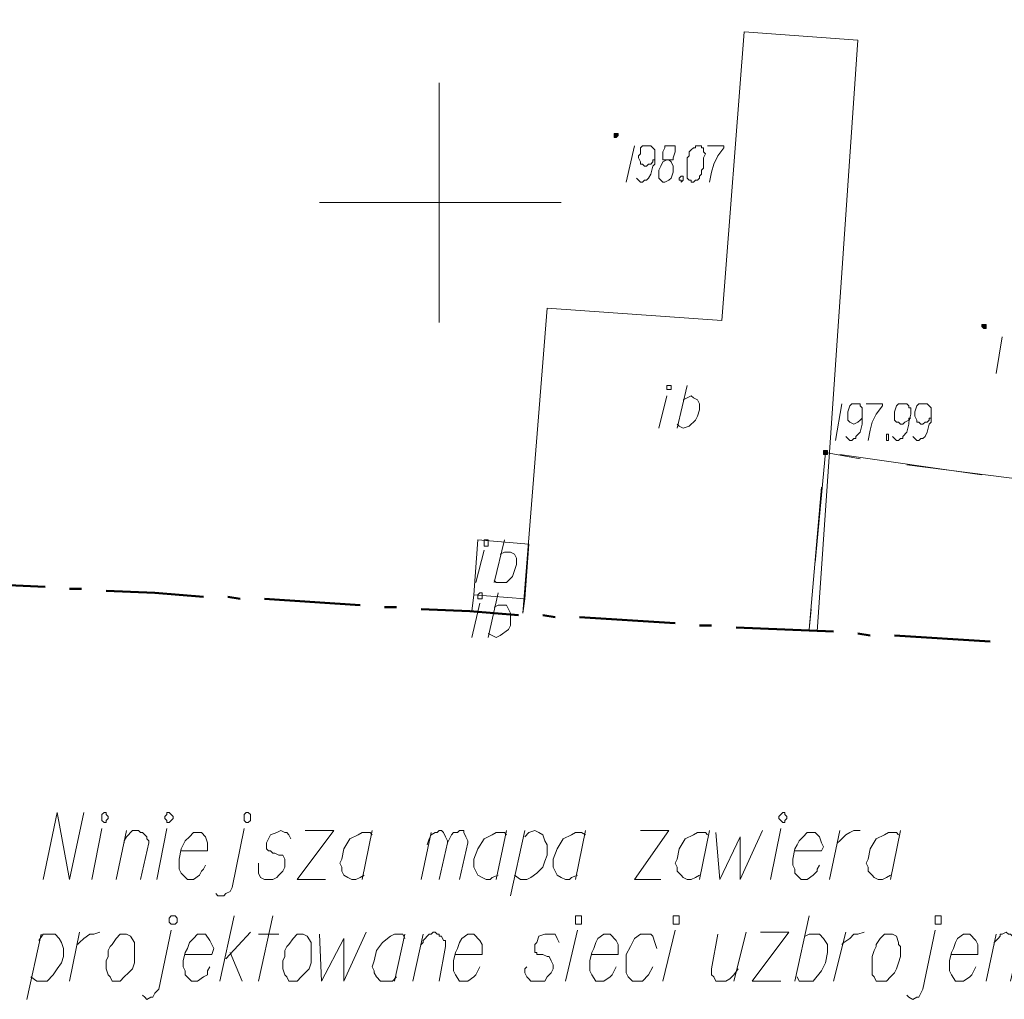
# Model space of a CAD drawing. Header units: metres. Extents: x 7431553 to 7432401, y 5544342 to 5544539.
# Tile 82 of 180: x 7432141 to 7432162, y 5544383 to 5544404. Entities that reach past the tile are written whole.
import ezdxf

# ---------------------------------------------------------------- set-up
doc = ezdxf.new("R2010")
doc.units = ezdxf.units.M
doc.header["$MEASUREMENT"] = 0
doc.linetypes.add('BG-PR90-PB-PZT-PZT01_2026_04_14$0$( Dashed )', pattern=[0.75, 0.5, -0.25])
for name, color, linetype, lineweight in [('BG-PR90-PB-PZT-PZT01_2026_04_14$0$D_obrzeze_5cm', 200, 'Continuous', 13), ('BG-PR90-PB-PZT-PZT01_2026_04_14$0$MAPA DCP', 7, 'Continuous', 0), ('PRIMETECH_XREF', 7, 'Continuous', 5)]:
    doc.layers.add(name, color=color, linetype=linetype, lineweight=lineweight)

# ---------------------------------------------------------------- blocks, each defined once
blk = doc.blocks.new('BG-PR90-PB-PZT-PZT01_2026_04_14$0$Naddrwiną2025_v2klauzulap')
at = {"layer": 'BG-PR90-PB-PZT-PZT01_2026_04_14$0$MAPA DCP', "linetype": 'Continuous', "lineweight": 0, "transparency": 33554559}
for points in [[(7431764.918, 5544575.481), (7431764.918, 5544575.481), (7431764.918, 5544575.481), (7431764.961, 5544575.523), (7431764.961, 5544575.523), (7431764.961, 5544575.523), (7431764.961, 5544575.523), (7431764.961, 5544575.566), (7431764.961, 5544575.566), (7431764.961, 5544575.566), (7431764.918, 5544575.566), (7431764.918, 5544575.566), (7431764.918, 5544575.566), (7431764.918, 5544575.566), (7431764.876, 5544575.566), (7431764.876, 5544575.566), (7431764.876, 5544575.566), (7431764.876, 5544575.566), (7431764.876, 5544575.523), (7431764.876, 5544575.523), (7431764.876, 5544575.523), (7431764.876, 5544575.523), (7431764.876, 5544575.481)], [(7431767.543, 5544572.179), (7431767.585, 5544572.179), (7431767.585, 5544572.179), (7431767.585, 5544572.179), (7431767.585, 5544572.179), (7431767.585, 5544572.221), (7431767.585, 5544572.221), (7431767.585, 5544572.221), (7431767.585, 5544572.221), (7431767.585, 5544572.264), (7431767.585, 5544572.264), (7431767.585, 5544572.264), (7431767.543, 5544572.264), (7431767.543, 5544572.264), (7431767.543, 5544572.264), (7431767.501, 5544572.264), (7431767.501, 5544572.221), (7431767.501, 5544572.221), (7431767.501, 5544572.221), (7431767.501, 5544572.221), (7431767.501, 5544572.179), (7431767.501, 5544572.179)], [(7431760.939, 5544567.819), (7431760.939, 5544567.819), (7431760.939, 5544567.819), (7431760.939, 5544567.819), (7431760.981, 5544567.819), (7431760.981, 5544567.861), (7431760.981, 5544567.861), (7431760.981, 5544567.861), (7431760.981, 5544567.861), (7431760.939, 5544567.903), (7431760.939, 5544567.903), (7431760.939, 5544567.903), (7431760.939, 5544567.903), (7431760.897, 5544567.903), (7431760.897, 5544567.903), (7431760.897, 5544567.903), (7431760.897, 5544567.861), (7431760.897, 5544567.861), (7431760.897, 5544567.861), (7431760.897, 5544567.861), (7431760.897, 5544567.819), (7431760.897, 5544567.819), (7431760.897, 5544567.819), (7431760.897, 5544567.819), (7431760.897, 5544567.819)]]:
    blk.add_hatch(color=256, dxfattribs=at).paths.add_polyline_path(points)
at = {"layer": 'BG-PR90-PB-PZT-PZT01_2026_04_14$0$MAPA DCP', "linetype": 'Continuous', "lineweight": 18, "transparency": 33554687}
for points in [[(7431768.178, 5544576.92), (7431767.797, 5544573.915)], [(7431767.585, 5544572.518), (7431768.009, 5544575.481)], [(7431771.268, 5544572.052), (7431758.949, 5544572.899), (7431758.78, 5544570.528), (7431764.791, 5544570.062), (7431764.537, 5544566.422), (7431770.887, 5544565.914)], [(7431767.67, 5544572.941), (7431767.543, 5544572.221), (7431769.829, 5544572.01)], [(7431771.226, 5544571.883), (7431768.263, 5544572.137)], [(7431770.803, 5544571.925), (7431771.226, 5544571.883)], [(7431766.442, 5544569.258), (7431766.4, 5544569.343), (7431766.358, 5544569.427), (7431766.4, 5544569.47), (7431766.442, 5544569.554), (7431766.527, 5544569.597), (7431766.654, 5544569.597), (7431766.781, 5544569.554), (7431766.866, 5544569.512), (7431766.993, 5544569.385), (7431767.035, 5544569.258), (7431766.993, 5544569.173), (7431766.95, 5544569.131)], [(7431767.035, 5544569.131), (7431766.146, 5544569.343)], [(7431767.035, 5544568.75), (7431766.358, 5544568.919)], [(7431762.336, 5544566.718), (7431762.336, 5544561.68)], [(7431770.887, 5544565.914), (7431770.591, 5544565.956), (7431770.506, 5544564.898), (7431770.845, 5544564.855)], [(7431769.66, 5544565.448), (7431769.617, 5544565.533), (7431769.617, 5544565.66), (7431769.66, 5544565.744), (7431769.744, 5544565.787), (7431769.871, 5544565.787), (7431769.998, 5544565.744), (7431770.125, 5544565.702), (7431770.252, 5544565.575), (7431770.252, 5544565.448), (7431770.252, 5544565.363), (7431770.21, 5544565.321)], [(7431770.76, 5544565.321), (7431770.718, 5544565.406), (7431770.718, 5544565.575), (7431770.803, 5544565.617), (7431770.887, 5544565.66), (7431771.014, 5544565.66), (7431771.141, 5544565.66), (7431771.226, 5544565.617), (7431771.353, 5544565.448), (7431771.395, 5544565.363), (7431771.353, 5544565.279), (7431771.311, 5544565.194)], [(7431770.252, 5544565.321), (7431769.363, 5544565.533)], [(7431771.395, 5544565.194), (7431770.464, 5544565.406)], [(7431770.252, 5544564.94), (7431769.575, 5544565.109)], [(7431771.395, 5544564.855), (7431770.676, 5544565.025)], [(7431764.834, 5544564.178), (7431759.838, 5544564.178)]]:
    blk.add_lwpolyline(points, dxfattribs=at)
at = {"layer": 'BG-PR90-PB-PZT-PZT01_2026_04_14$0$MAPA DCP', "linetype": 'Continuous', "lineweight": 9, "transparency": 33554687}
for points in [[(7431777.788, 5544575.735), (7431777.745, 5544575.735), (7431777.703, 5544575.777), (7431777.661, 5544575.82), (7431777.618, 5544575.862), (7431777.576, 5544575.862), (7431777.576, 5544575.904), (7431777.534, 5544575.989), (7431777.576, 5544576.031), (7431777.576, 5544576.074), (7431777.618, 5544576.116), (7431777.618, 5544576.158), (7431777.703, 5544576.201), (7431777.745, 5544576.243), (7431777.83, 5544576.243), (7431778.55, 5544576.074)], [(7431765.13, 5544575.904), (7431765.892, 5544575.777)], [(7431778.55, 5544575.566), (7431777.576, 5544575.777)], [(7431777.999, 5544574.846), (7431777.999, 5544575.396), (7431777.788, 5544575.396), (7431777.703, 5544575.354), (7431777.576, 5544575.227), (7431777.576, 5544575.142), (7431777.576, 5544575.1), (7431777.661, 5544574.973), (7431777.745, 5544574.931), (7431777.872, 5544574.888), (7431777.957, 5544574.846), (7431778.126, 5544574.804), (7431778.253, 5544574.804), (7431778.338, 5544574.804), (7431778.423, 5544574.846), (7431778.55, 5544574.931), (7431778.55, 5544575.015), (7431778.55, 5544575.1), (7431778.465, 5544575.227), (7431778.423, 5544575.269), (7431778.338, 5544575.312), (7431778.253, 5544575.354)], [(7431778.846, 5544573.915), (7431778.888, 5544573.957), (7431778.931, 5544574.042), (7431778.888, 5544574.126), (7431778.888, 5544574.169), (7431778.804, 5544574.211), (7431778.719, 5544574.253), (7431777.491, 5544574.507)], [(7431767.204, 5544574.042), (7431767.247, 5544574.084), (7431767.289, 5544574.126), (7431767.289, 5544574.169), (7431767.247, 5544574.211), (7431767.247, 5544574.253), (7431767.204, 5544574.296), (7431767.12, 5544574.338), (7431766.95, 5544574.38), (7431766.908, 5544574.423), (7431766.739, 5544574.423), (7431766.612, 5544574.423), (7431766.569, 5544574.38), (7431766.527, 5544574.338), (7431766.527, 5544574.296), (7431766.527, 5544574.253), (7431766.527, 5544574.211), (7431766.527, 5544574.169), (7431766.569, 5544574.126), (7431766.696, 5544574.084), (7431766.739, 5544574.084), (7431766.781, 5544574.084), (7431766.866, 5544574.126), (7431766.908, 5544574.126), (7431766.908, 5544574.169), (7431766.95, 5544574.211), (7431766.95, 5544574.253), (7431766.908, 5544574.296), (7431766.908, 5544574.338), (7431766.866, 5544574.38), (7431766.823, 5544574.38), (7431766.823, 5544574.423)], [(7431767.204, 5544573.618), (7431767.247, 5544573.661), (7431767.289, 5544573.703), (7431767.289, 5544573.745), (7431767.247, 5544573.788), (7431767.247, 5544573.83), (7431767.204, 5544573.83), (7431767.12, 5544573.915), (7431766.95, 5544573.957), (7431766.908, 5544573.957), (7431766.739, 5544573.999), (7431766.612, 5544573.999), (7431766.612, 5544573.957), (7431766.569, 5544573.957), (7431766.527, 5544573.915), (7431766.527, 5544573.872), (7431766.527, 5544573.83), (7431766.527, 5544573.788), (7431766.527, 5544573.745), (7431766.569, 5544573.703), (7431766.696, 5544573.661), (7431766.739, 5544573.661), (7431766.781, 5544573.661), (7431766.866, 5544573.661), (7431766.908, 5544573.703), (7431766.908, 5544573.745), (7431766.95, 5544573.788), (7431766.95, 5544573.83), (7431766.908, 5544573.872), (7431766.866, 5544573.957), (7431766.823, 5544573.957), (7431766.823, 5544573.999)], [(7431775.417, 5544573.788), (7431776.433, 5544573.576)], [(7431775.502, 5544573.745), (7431775.459, 5544573.703), (7431775.459, 5544573.534), (7431775.502, 5544573.449), (7431775.586, 5544573.28), (7431775.798, 5544573.153), (7431776.01, 5544573.11), (7431776.094, 5544573.068), (7431776.179, 5544573.11), (7431776.264, 5544573.11), (7431776.348, 5544573.195), (7431776.391, 5544573.237), (7431776.433, 5544573.322), (7431776.433, 5544573.407), (7431776.391, 5544573.491), (7431776.348, 5544573.576)], [(7431766.527, 5544573.068), (7431766.527, 5544573.407), (7431766.569, 5544573.407), (7431766.739, 5544573.28), (7431766.908, 5544573.195), (7431767.077, 5544573.153), (7431767.289, 5544573.11)], [(7431767.204, 5544572.645), (7431767.247, 5544572.687), (7431767.289, 5544572.729), (7431767.289, 5544572.772), (7431767.247, 5544572.814), (7431767.247, 5544572.856), (7431767.204, 5544572.856), (7431767.12, 5544572.941), (7431766.95, 5544572.983), (7431766.908, 5544572.983), (7431766.739, 5544572.983), (7431766.612, 5544572.983), (7431766.569, 5544572.941), (7431766.527, 5544572.941), (7431766.527, 5544572.899), (7431766.527, 5544572.856), (7431766.527, 5544572.814), (7431766.527, 5544572.772), (7431766.569, 5544572.729), (7431766.696, 5544572.687), (7431766.739, 5544572.687), (7431766.781, 5544572.687), (7431766.866, 5544572.687), (7431766.908, 5544572.729), (7431766.95, 5544572.814), (7431766.908, 5544572.899), (7431766.866, 5544572.941), (7431766.823, 5544572.983)], [(7431775.671, 5544572.475), (7431775.629, 5544572.518), (7431775.502, 5544572.645), (7431775.459, 5544572.729), (7431775.417, 5544572.814), (7431775.417, 5544572.941)], [(7431777.788, 5544572.56), (7431777.745, 5544572.602), (7431777.661, 5544572.729), (7431777.576, 5544572.814), (7431777.576, 5544572.899), (7431777.534, 5544573.026)], [(7431778.55, 5544572.391), (7431777.534, 5544572.645)], [(7431766.527, 5544572.56), (7431767.289, 5544572.433)], [(7431776.433, 5544572.306), (7431775.417, 5544572.518)], [(7431777.618, 5544571.798), (7431777.576, 5544571.883), (7431777.576, 5544572.094), (7431777.661, 5544572.179), (7431777.788, 5544572.264), (7431777.957, 5544572.264), (7431778.169, 5544572.221), (7431778.338, 5544572.137), (7431778.55, 5544571.967), (7431778.55, 5544571.798), (7431778.55, 5544571.671), (7431778.465, 5544571.629)], [(7431775.84, 5544571.586), (7431775.84, 5544572.137), (7431775.756, 5544572.179), (7431775.671, 5544572.137), (7431775.544, 5544572.094), (7431775.459, 5544572.01), (7431775.459, 5544571.925), (7431775.459, 5544571.84), (7431775.544, 5544571.756), (7431775.629, 5544571.671), (7431775.713, 5544571.629), (7431775.798, 5544571.586), (7431776.01, 5544571.544), (7431776.137, 5544571.544), (7431776.221, 5544571.586), (7431776.306, 5544571.586), (7431776.433, 5544571.713), (7431776.433, 5544571.756), (7431776.433, 5544571.84), (7431776.348, 5544571.967), (7431776.264, 5544572.052), (7431776.221, 5544572.052), (7431776.137, 5544572.094)], [(7431778.55, 5544571.586), (7431777.195, 5544571.883)], [(7431777.534, 5544570.867), (7431777.534, 5544571.459), (7431778.55, 5544570.697), (7431778.55, 5544571.29)], [(7431776.433, 5544571.078), (7431775.375, 5544571.29)], [(7431775.459, 5544569.935), (7431776.433, 5544570.02), (7431775.544, 5544570.443), (7431776.433, 5544570.443), (7431775.417, 5544570.909)], [(7431778.55, 5544570.316), (7431777.534, 5544570.57)], [(7431777.576, 5544569.978), (7431778.296, 5544569.851), (7431778.423, 5544569.851), (7431778.465, 5544569.893), (7431778.55, 5544569.935), (7431778.55, 5544569.978), (7431778.55, 5544570.062), (7431778.55, 5544570.147), (7431778.507, 5544570.232), (7431778.423, 5544570.316), (7431778.296, 5544570.401)], [(7431761.151, 5544569.766), (7431761.151, 5544570.105), (7431761.193, 5544570.105), (7431761.362, 5544569.978), (7431761.532, 5544569.893), (7431761.701, 5544569.851), (7431761.913, 5544569.808)], [(7431775.417, 5544569.808), (7431776.433, 5544569.597)], [(7431775.502, 5544569.766), (7431775.459, 5544569.724), (7431775.459, 5544569.554), (7431775.502, 5544569.47), (7431775.586, 5544569.3), (7431775.798, 5544569.173), (7431776.01, 5544569.131), (7431776.094, 5544569.089), (7431776.179, 5544569.131), (7431776.264, 5544569.131), (7431776.348, 5544569.216), (7431776.391, 5544569.258), (7431776.433, 5544569.343), (7431776.433, 5544569.427), (7431776.391, 5544569.512), (7431776.348, 5544569.597)], [(7431761.447, 5544568.919), (7431761.447, 5544569.046), (7431761.405, 5544569.046), (7431761.278, 5544569.089), (7431761.193, 5544569.089), (7431761.151, 5544569.089), (7431761.151, 5544569.004), (7431761.151, 5544568.962), (7431761.151, 5544568.877), (7431761.193, 5544568.877), (7431761.278, 5544568.835), (7431761.32, 5544568.835), (7431761.405, 5544568.835), (7431761.447, 5544568.835), (7431761.447, 5544568.919), (7431761.489, 5544568.835), (7431761.574, 5544568.792), (7431761.659, 5544568.75), (7431761.701, 5544568.75), (7431761.828, 5544568.75), (7431761.87, 5544568.792), (7431761.913, 5544568.835), (7431761.913, 5544568.877), (7431761.87, 5544568.962), (7431761.828, 5544569.004), (7431761.701, 5544569.046), (7431761.659, 5544569.046), (7431761.574, 5544569.046), (7431761.489, 5544569.004), (7431761.447, 5544568.962)], [(7431775.417, 5544568.369), (7431775.417, 5544568.962), (7431776.433, 5544568.242), (7431776.433, 5544568.792)], [(7431778.55, 5544568.835), (7431777.491, 5544569.089)], [(7431761.828, 5544568.284), (7431761.87, 5544568.327), (7431761.913, 5544568.369), (7431761.913, 5544568.411), (7431761.87, 5544568.454), (7431761.87, 5544568.496), (7431761.828, 5544568.538), (7431761.743, 5544568.581), (7431761.574, 5544568.623), (7431761.532, 5544568.665), (7431761.362, 5544568.665), (7431761.235, 5544568.665), (7431761.193, 5544568.623), (7431761.151, 5544568.581), (7431761.151, 5544568.538), (7431761.151, 5544568.496), (7431761.151, 5544568.454), (7431761.151, 5544568.411), (7431761.193, 5544568.369), (7431761.32, 5544568.369), (7431761.362, 5544568.327), (7431761.405, 5544568.327), (7431761.489, 5544568.369), (7431761.532, 5544568.369), (7431761.532, 5544568.411), (7431761.574, 5544568.454), (7431761.574, 5544568.496), (7431761.532, 5544568.538), (7431761.532, 5544568.581), (7431761.489, 5544568.623), (7431761.447, 5544568.623), (7431761.447, 5544568.665)], [(7431777.872, 5544568.708), (7431777.745, 5544568.665), (7431777.618, 5544568.623), (7431777.576, 5544568.581), (7431777.576, 5544568.454), (7431777.576, 5544568.369), (7431777.661, 5544568.242), (7431777.83, 5544568.157), (7431777.999, 5544568.073), (7431778.126, 5544568.073), (7431778.296, 5544568.073), (7431778.38, 5544568.073), (7431778.465, 5544568.115), (7431778.55, 5544568.2), (7431778.55, 5544568.284), (7431778.55, 5544568.369), (7431778.55, 5544568.411), (7431778.423, 5544568.538), (7431778.253, 5544568.623)], [(7431761.151, 5544568.242), (7431761.913, 5544568.073)], [(7431777.999, 5544567.353), (7431777.999, 5544567.903), (7431777.788, 5544567.903), (7431777.703, 5544567.861), (7431777.576, 5544567.734), (7431777.576, 5544567.649), (7431777.576, 5544567.607), (7431777.661, 5544567.48), (7431777.745, 5544567.438), (7431777.872, 5544567.395), (7431777.957, 5544567.353), (7431778.126, 5544567.311), (7431778.253, 5544567.311), (7431778.338, 5544567.311), (7431778.423, 5544567.353), (7431778.55, 5544567.438), (7431778.55, 5544567.522), (7431778.55, 5544567.607), (7431778.465, 5544567.734), (7431778.423, 5544567.776), (7431778.338, 5544567.819), (7431778.253, 5544567.861)], [(7431775.417, 5544567.226), (7431776.433, 5544567.014)], [(7431775.502, 5544567.226), (7431775.459, 5544567.141), (7431775.459, 5544567.014), (7431775.502, 5544566.93), (7431775.586, 5544566.76), (7431775.798, 5544566.633), (7431776.01, 5544566.549), (7431776.094, 5544566.549), (7431776.179, 5544566.549), (7431776.264, 5544566.591), (7431776.348, 5544566.633), (7431776.391, 5544566.718), (7431776.433, 5544566.803), (7431776.433, 5544566.887), (7431776.391, 5544566.93), (7431776.348, 5544567.057)], [(7431778.55, 5544566.803), (7431777.491, 5544567.057)], [(7431777.745, 5544566.676), (7431777.661, 5544566.633), (7431777.576, 5544566.591), (7431777.576, 5544566.379), (7431777.618, 5544566.252), (7431777.745, 5544566.21), (7431777.788, 5544566.168), (7431777.872, 5544566.168), (7431777.957, 5544566.168), (7431777.957, 5544566.21), (7431777.999, 5544566.21), (7431777.999, 5544566.295), (7431777.999, 5544566.337), (7431778.042, 5544566.422), (7431778.042, 5544566.464), (7431778.126, 5544566.506), (7431778.211, 5544566.549), (7431778.296, 5544566.549), (7431778.38, 5544566.506), (7431778.465, 5544566.422), (7431778.55, 5544566.379), (7431778.55, 5544566.295), (7431778.55, 5544566.21), (7431778.55, 5544566.083), (7431778.507, 5544566.041), (7431778.465, 5544565.998), (7431778.38, 5544565.956), (7431778.296, 5544565.956), (7431778.253, 5544565.998)], [(7431775.544, 5544565.956), (7431775.459, 5544566.041), (7431775.417, 5544566.168), (7431775.459, 5544566.252), (7431775.502, 5544566.337), (7431775.629, 5544566.379), (7431775.713, 5544566.422), (7431775.84, 5544566.422), (7431775.925, 5544566.422), (7431776.052, 5544566.379), (7431776.179, 5544566.337), (7431776.306, 5544566.21), (7431776.391, 5544566.083), (7431776.433, 5544565.998), (7431776.433, 5544565.871), (7431776.348, 5544565.744)], [(7431776.772, 5544565.66), (7431775.417, 5544565.956)], [(7431775.417, 5544565.575), (7431776.433, 5544565.363)], [(7431775.502, 5544565.575), (7431775.459, 5544565.533), (7431775.459, 5544565.363), (7431775.502, 5544565.279), (7431775.586, 5544565.109), (7431775.798, 5544564.982), (7431776.01, 5544564.898), (7431776.094, 5544564.898), (7431776.179, 5544564.898), (7431776.264, 5544564.94), (7431776.348, 5544564.982), (7431776.391, 5544565.067), (7431776.433, 5544565.152), (7431776.433, 5544565.236), (7431776.391, 5544565.279), (7431776.348, 5544565.406)], [(7431777.999, 5544564.517), (7431777.999, 5544565.067), (7431777.788, 5544565.067), (7431777.703, 5544565.025), (7431777.576, 5544564.898), (7431777.576, 5544564.813), (7431777.576, 5544564.771), (7431777.661, 5544564.644), (7431777.745, 5544564.601), (7431777.872, 5544564.559), (7431777.957, 5544564.517), (7431778.126, 5544564.474), (7431778.253, 5544564.474), (7431778.338, 5544564.474), (7431778.423, 5544564.517), (7431778.55, 5544564.601), (7431778.55, 5544564.686), (7431778.55, 5544564.771), (7431778.465, 5544564.898), (7431778.423, 5544564.94), (7431778.338, 5544564.982), (7431778.253, 5544565.025)], [(7431775.713, 5544563.924), (7431775.586, 5544563.966), (7431775.502, 5544564.009), (7431775.459, 5544564.093), (7431775.459, 5544564.136), (7431775.417, 5544564.178), (7431775.417, 5544564.22), (7431775.459, 5544564.263), (7431775.544, 5544564.305), (7431775.629, 5544564.347), (7431775.671, 5544564.347), (7431775.586, 5544564.39), (7431775.502, 5544564.432), (7431775.459, 5544564.474), (7431775.459, 5544564.559), (7431775.417, 5544564.601), (7431775.417, 5544564.644), (7431775.417, 5544564.686), (7431775.459, 5544564.686), (7431775.544, 5544564.728), (7431775.629, 5544564.771), (7431775.671, 5544564.771), (7431776.433, 5544564.601)], [(7431776.433, 5544564.178), (7431775.671, 5544564.347)], [(7431777.788, 5544563.797), (7431777.745, 5544563.839), (7431777.703, 5544563.839), (7431777.661, 5544563.882), (7431777.618, 5544563.924), (7431777.576, 5544563.966), (7431777.576, 5544564.009), (7431777.534, 5544564.051), (7431777.534, 5544564.093), (7431777.576, 5544564.136), (7431777.576, 5544564.178), (7431777.618, 5544564.178), (7431777.618, 5544564.22), (7431777.703, 5544564.263), (7431777.703, 5544564.305), (7431777.745, 5544564.305), (7431777.83, 5544564.305), (7431778.55, 5544564.178)], [(7431776.433, 5544563.797), (7431775.459, 5544564.009)], [(7431778.55, 5544563.628), (7431777.576, 5544563.839)], [(7431777.576, 5544563.458), (7431778.55, 5544563.247)], [(7431777.661, 5544563.458), (7431777.576, 5544563.416), (7431777.576, 5544563.247), (7431777.618, 5544563.162), (7431777.745, 5544562.993), (7431777.915, 5544562.866), (7431778.126, 5544562.823), (7431778.253, 5544562.781), (7431778.338, 5544562.823), (7431778.38, 5544562.823), (7431778.465, 5544562.866), (7431778.55, 5544562.95), (7431778.55, 5544563.035), (7431778.55, 5544563.12), (7431778.55, 5544563.204), (7431778.465, 5544563.289)], [(7431775.417, 5544562.781), (7431776.433, 5544562.569)], [(7431775.502, 5544562.781), (7431775.459, 5544562.739), (7431775.459, 5544562.569), (7431775.502, 5544562.485), (7431775.586, 5544562.315), (7431775.798, 5544562.188), (7431776.01, 5544562.146), (7431776.094, 5544562.104), (7431776.179, 5544562.146), (7431776.264, 5544562.146), (7431776.348, 5544562.188), (7431776.391, 5544562.273), (7431776.433, 5544562.358), (7431776.433, 5544562.442), (7431776.391, 5544562.527), (7431776.348, 5544562.612)], [(7431777.576, 5544561.68), (7431778.55, 5544561.723), (7431777.661, 5544562.188), (7431778.55, 5544562.188), (7431777.534, 5544562.654)], [(7431775.417, 5544561.384), (7431775.417, 5544561.977), (7431776.433, 5544561.215), (7431776.433, 5544561.807)], [(7431775.586, 5544561.088), (7431775.502, 5544561.045), (7431775.459, 5544561.003), (7431775.459, 5544560.961), (7431775.417, 5544560.876), (7431775.459, 5544560.791), (7431775.502, 5544560.664), (7431775.586, 5544560.622), (7431775.671, 5544560.58), (7431775.756, 5544560.58), (7431775.798, 5544560.58), (7431775.84, 5544560.622), (7431775.84, 5544560.664), (7431775.883, 5544560.707), (7431775.883, 5544560.749), (7431775.925, 5544560.834), (7431775.925, 5544560.918), (7431776.01, 5544560.961), (7431776.094, 5544560.961), (7431776.179, 5544560.961), (7431776.264, 5544560.918), (7431776.348, 5544560.834), (7431776.391, 5544560.791), (7431776.433, 5544560.707), (7431776.433, 5544560.622), (7431776.433, 5544560.537), (7431776.391, 5544560.453), (7431776.306, 5544560.41), (7431776.264, 5544560.41), (7431776.179, 5544560.41), (7431776.094, 5544560.41)], [(7431777.576, 5544560.41), (7431777.576, 5544560.834)], [(7431778.55, 5544560.41), (7431777.195, 5544560.707)], [(7431776.729, 5544559.521), (7431776.772, 5544559.564), (7431776.772, 5544559.691), (7431776.729, 5544559.733), (7431776.687, 5544559.818), (7431776.602, 5544559.86), (7431775.375, 5544560.114)], [(7431778.084, 5544559.733), (7431777.534, 5544560.241)], [(7431777.957, 5544559.818), (7431778.55, 5544560.072)], [(7431778.55, 5544559.606), (7431777.195, 5544559.902)], [(7431775.84, 5544558.802), (7431775.84, 5544559.352), (7431775.671, 5544559.352), (7431775.544, 5544559.31), (7431775.459, 5544559.225), (7431775.459, 5544559.14), (7431775.459, 5544559.056), (7431775.544, 5544558.971), (7431775.629, 5544558.886), (7431775.713, 5544558.844), (7431775.798, 5544558.802), (7431776.01, 5544558.759), (7431776.137, 5544558.759), (7431776.221, 5544558.759), (7431776.306, 5544558.802), (7431776.433, 5544558.929), (7431776.433, 5544558.971), (7431776.433, 5544559.056), (7431776.348, 5544559.183), (7431776.264, 5544559.225), (7431776.221, 5544559.267), (7431776.137, 5544559.31)], [(7431777.999, 5544558.886), (7431777.999, 5544559.437), (7431777.872, 5544559.479), (7431777.788, 5544559.437), (7431777.703, 5544559.394), (7431777.576, 5544559.31), (7431777.576, 5544559.225), (7431777.576, 5544559.14), (7431777.661, 5544559.056), (7431777.745, 5544558.971), (7431777.872, 5544558.929), (7431777.957, 5544558.886), (7431778.126, 5544558.844), (7431778.253, 5544558.844), (7431778.338, 5544558.886), (7431778.423, 5544558.886), (7431778.55, 5544559.013), (7431778.55, 5544559.056), (7431778.55, 5544559.14), (7431778.465, 5544559.267), (7431778.423, 5544559.352), (7431778.338, 5544559.352), (7431778.253, 5544559.394)], [(7431776.433, 5544558.294), (7431775.375, 5544558.505)], [(7431778.846, 5544557.997), (7431778.888, 5544558.04), (7431778.931, 5544558.082), (7431778.888, 5544558.167), (7431778.888, 5544558.209), (7431778.804, 5544558.251), (7431778.719, 5544558.336), (7431777.491, 5544558.59)], [(7431775.671, 5544557.616), (7431775.629, 5544557.616), (7431775.544, 5544557.659), (7431775.502, 5544557.701), (7431775.459, 5544557.743), (7431775.417, 5544557.786), (7431775.417, 5544557.87), (7431775.417, 5544557.913), (7431775.459, 5544557.955), (7431775.459, 5544557.997), (7431775.502, 5544558.04), (7431775.544, 5544558.082), (7431775.586, 5544558.082), (7431775.629, 5544558.124), (7431775.671, 5544558.124), (7431776.433, 5544557.955)], [(7431776.433, 5544557.447), (7431775.417, 5544557.659)], [(7431776.433, 5544556.939), (7431775.375, 5544557.151)], [(7431777.788, 5544556.643), (7431777.745, 5544556.685), (7431777.661, 5544556.77), (7431777.576, 5544556.897), (7431777.576, 5544556.981), (7431777.534, 5544557.108)], [(7431776.433, 5544555.923), (7431775.036, 5544556.219), (7431776.433, 5544556.473), (7431775.036, 5544556.77)], [(7431778.55, 5544556.473), (7431777.534, 5544556.685)], [(7431777.703, 5544555.838), (7431777.576, 5544555.923), (7431777.576, 5544556.177), (7431777.661, 5544556.262), (7431777.745, 5544556.304), (7431777.872, 5544556.346), (7431777.957, 5544556.346), (7431778.042, 5544556.346), (7431778.169, 5544556.304), (7431778.296, 5544556.219), (7431778.423, 5544556.135), (7431778.55, 5544556.008), (7431778.55, 5544555.881), (7431778.55, 5544555.796), (7431778.465, 5544555.669)], [(7431778.931, 5544555.584), (7431777.576, 5544555.881)]]:
    blk.add_lwpolyline(points, dxfattribs=at)
at = {"layer": 'BG-PR90-PB-PZT-PZT01_2026_04_14$0$MAPA DCP', "linetype": 'Continuous', "lineweight": 0, "transparency": 33554687}
for points in [[(7431764.918, 5544575.481), (7431764.918, 5544575.481), (7431764.918, 5544575.481), (7431764.961, 5544575.523), (7431764.961, 5544575.523), (7431764.961, 5544575.523), (7431764.961, 5544575.523), (7431764.961, 5544575.566), (7431764.961, 5544575.566), (7431764.961, 5544575.566), (7431764.918, 5544575.566), (7431764.918, 5544575.566), (7431764.918, 5544575.566), (7431764.918, 5544575.566), (7431764.876, 5544575.566), (7431764.876, 5544575.566), (7431764.876, 5544575.566), (7431764.876, 5544575.566), (7431764.876, 5544575.523), (7431764.876, 5544575.523), (7431764.876, 5544575.523), (7431764.876, 5544575.523), (7431764.876, 5544575.481)], [(7431767.543, 5544572.179), (7431767.585, 5544572.179), (7431767.585, 5544572.179), (7431767.585, 5544572.179), (7431767.585, 5544572.179), (7431767.585, 5544572.221), (7431767.585, 5544572.221), (7431767.585, 5544572.221), (7431767.585, 5544572.221), (7431767.585, 5544572.264), (7431767.585, 5544572.264), (7431767.585, 5544572.264), (7431767.543, 5544572.264), (7431767.543, 5544572.264), (7431767.543, 5544572.264), (7431767.501, 5544572.264), (7431767.501, 5544572.221), (7431767.501, 5544572.221), (7431767.501, 5544572.221), (7431767.501, 5544572.221), (7431767.501, 5544572.179), (7431767.501, 5544572.179), (7431767.543, 5544572.179)], [(7431760.939, 5544567.819), (7431760.939, 5544567.819), (7431760.939, 5544567.819), (7431760.939, 5544567.819), (7431760.981, 5544567.819), (7431760.981, 5544567.861), (7431760.981, 5544567.861), (7431760.981, 5544567.861), (7431760.981, 5544567.861), (7431760.939, 5544567.903), (7431760.939, 5544567.903), (7431760.939, 5544567.903), (7431760.939, 5544567.903), (7431760.897, 5544567.903), (7431760.897, 5544567.903), (7431760.897, 5544567.903), (7431760.897, 5544567.861), (7431760.897, 5544567.861), (7431760.897, 5544567.861), (7431760.897, 5544567.861), (7431760.897, 5544567.819), (7431760.897, 5544567.819), (7431760.897, 5544567.819), (7431760.897, 5544567.819)]]:
    blk.add_lwpolyline(points, close=True, dxfattribs=at)
at = {"layer": 'BG-PR90-PB-PZT-PZT01_2026_04_14$0$MAPA DCP', "linetype": 'Continuous', "lineweight": 50, "transparency": 33554687}
for points in [[(7431771.353, 5544573.661), (7431771.48, 5544575.65)], [(7431771.311, 5544572.899), (7431771.353, 5544573.153)], [(7431771.184, 5544570.359), (7431771.226, 5544571.375), (7431771.268, 5544572.391)], [(7431771.141, 5544569.597), (7431771.141, 5544569.851)], [(7431770.972, 5544567.099), (7431771.099, 5544569.089)], [(7431770.93, 5544566.337), (7431770.972, 5544566.591)], [(7431770.803, 5544563.797), (7431770.845, 5544564.813), (7431770.93, 5544565.829)], [(7431770.76, 5544563.035), (7431770.76, 5544563.289)], [(7431770.591, 5544560.537), (7431770.718, 5544562.527)], [(7431770.549, 5544559.775), (7431770.591, 5544560.029)], [(7431770.422, 5544557.235), (7431770.464, 5544558.251), (7431770.549, 5544559.267)], [(7431770.379, 5544556.473), (7431770.379, 5544556.727)], [(7431770.252, 5544553.976), (7431770.337, 5544555.965)]]:
    blk.add_lwpolyline(points, dxfattribs=at)
at = {"layer": 'BG-PR90-PB-PZT-PZT01_2026_04_14$0$MAPA DCP', "linetype": 'Continuous', "lineweight": 9, "transparency": 33554687}
for points in [[(7431777.195, 5544574.55), (7431777.195, 5544574.634), (7431777.364, 5544574.634), (7431777.364, 5544574.507), (7431777.322, 5544574.507), (7431777.237, 5544574.507), (7431777.195, 5544574.507)], [(7431777.576, 5544573.534), (7431777.576, 5544573.618), (7431777.618, 5544573.703), (7431777.745, 5544573.745), (7431777.788, 5544573.745), (7431777.83, 5544573.788), (7431777.872, 5544573.788), (7431778.042, 5544573.788), (7431778.169, 5544573.745), (7431778.296, 5544573.703), (7431778.38, 5544573.661), (7431778.465, 5544573.576), (7431778.55, 5544573.491), (7431778.55, 5544573.364), (7431778.55, 5544573.28), (7431778.465, 5544573.237), (7431778.423, 5544573.195), (7431778.296, 5544573.195), (7431778.126, 5544573.195), (7431778.042, 5544573.195), (7431777.915, 5544573.237), (7431777.83, 5544573.28), (7431777.788, 5544573.28), (7431777.661, 5544573.364), (7431777.576, 5544573.449)], [(7431767.162, 5544573.491), (7431767.162, 5544573.534), (7431767.289, 5544573.534), (7431767.289, 5544573.491), (7431767.247, 5544573.491), (7431767.204, 5544573.491)], [(7431775.036, 5544571.332), (7431775.036, 5544571.375), (7431775.078, 5544571.375), (7431775.121, 5544571.417), (7431775.163, 5544571.417), (7431775.205, 5544571.375), (7431775.248, 5544571.375), (7431775.248, 5544571.332), (7431775.205, 5544571.29), (7431775.163, 5544571.248), (7431775.121, 5544571.248), (7431775.078, 5544571.29)], [(7431761.151, 5544569.597), (7431761.151, 5544569.512), (7431761.193, 5544569.512), (7431761.193, 5544569.47), (7431761.235, 5544569.427), (7431761.278, 5544569.385), (7431761.32, 5544569.385), (7431761.362, 5544569.385), (7431761.405, 5544569.343), (7431761.447, 5544569.343), (7431761.574, 5544569.343), (7431761.616, 5544569.343), (7431761.701, 5544569.343), (7431761.743, 5544569.343), (7431761.786, 5544569.343), (7431761.828, 5544569.343), (7431761.87, 5544569.385), (7431761.87, 5544569.427), (7431761.913, 5544569.427), (7431761.913, 5544569.47), (7431761.87, 5544569.512), (7431761.87, 5544569.554), (7431761.828, 5544569.597), (7431761.786, 5544569.597), (7431761.743, 5544569.639), (7431761.701, 5544569.639), (7431761.659, 5544569.639), (7431761.616, 5544569.681), (7431761.574, 5544569.681), (7431761.532, 5544569.681), (7431761.489, 5544569.681), (7431761.447, 5544569.681), (7431761.405, 5544569.681), (7431761.32, 5544569.724), (7431761.278, 5544569.681), (7431761.235, 5544569.681), (7431761.193, 5544569.681), (7431761.193, 5544569.639), (7431761.151, 5544569.639)], [(7431761.786, 5544569.216), (7431761.786, 5544569.258), (7431761.87, 5544569.258), (7431761.913, 5544569.216), (7431761.87, 5544569.216), (7431761.87, 5544569.173), (7431761.828, 5544569.173)], [(7431777.195, 5544569.089), (7431777.195, 5544569.173), (7431777.364, 5544569.173), (7431777.364, 5544569.046), (7431777.322, 5544569.046), (7431777.237, 5544569.046), (7431777.195, 5544569.046)], [(7431777.195, 5544567.057), (7431777.195, 5544567.141), (7431777.364, 5544567.141), (7431777.364, 5544567.014), (7431777.322, 5544567.014), (7431777.237, 5544567.014), (7431777.195, 5544567.014)], [(7431777.576, 5544561.299), (7431777.576, 5544561.342), (7431777.618, 5544561.426), (7431777.745, 5544561.511), (7431777.788, 5544561.511), (7431777.83, 5544561.511), (7431777.872, 5544561.511), (7431778.042, 5544561.511), (7431778.169, 5544561.511), (7431778.296, 5544561.469), (7431778.38, 5544561.384), (7431778.465, 5544561.299), (7431778.55, 5544561.215), (7431778.55, 5544561.088), (7431778.55, 5544561.045), (7431778.465, 5544561.003), (7431778.423, 5544560.961), (7431778.296, 5544560.918), (7431778.126, 5544560.918), (7431778.042, 5544560.961), (7431777.915, 5544560.961), (7431777.83, 5544561.003), (7431777.788, 5544561.045), (7431777.661, 5544561.13), (7431777.576, 5544561.215)], [(7431775.036, 5544560.156), (7431775.036, 5544560.199), (7431775.078, 5544560.241), (7431775.205, 5544560.241), (7431775.248, 5544560.199), (7431775.248, 5544560.156), (7431775.205, 5544560.114), (7431775.163, 5544560.114), (7431775.121, 5544560.114), (7431775.078, 5544560.114)], [(7431777.195, 5544558.632), (7431777.195, 5544558.675), (7431777.237, 5544558.717), (7431777.322, 5544558.717), (7431777.364, 5544558.675), (7431777.364, 5544558.632), (7431777.364, 5544558.59), (7431777.322, 5544558.548), (7431777.237, 5544558.548), (7431777.195, 5544558.59)], [(7431775.036, 5544558.505), (7431775.036, 5544558.548), (7431775.078, 5544558.59), (7431775.121, 5544558.632), (7431775.163, 5544558.632), (7431775.205, 5544558.59), (7431775.248, 5544558.548), (7431775.248, 5544558.505), (7431775.205, 5544558.505), (7431775.163, 5544558.463), (7431775.121, 5544558.463), (7431775.078, 5544558.505)], [(7431777.576, 5544557.616), (7431777.576, 5544557.659), (7431777.618, 5544557.743), (7431777.745, 5544557.828), (7431777.788, 5544557.828), (7431777.83, 5544557.828), (7431777.872, 5544557.828), (7431778.042, 5544557.828), (7431778.169, 5544557.828), (7431778.296, 5544557.786), (7431778.38, 5544557.701), (7431778.465, 5544557.616), (7431778.55, 5544557.532), (7431778.55, 5544557.405), (7431778.55, 5544557.362), (7431778.465, 5544557.32), (7431778.423, 5544557.278), (7431778.296, 5544557.235), (7431778.126, 5544557.235), (7431778.042, 5544557.278), (7431777.915, 5544557.278), (7431777.83, 5544557.32), (7431777.788, 5544557.362), (7431777.661, 5544557.447), (7431777.576, 5544557.532)], [(7431775.036, 5544557.193), (7431775.036, 5544557.235), (7431775.078, 5544557.235), (7431775.121, 5544557.278), (7431775.163, 5544557.278), (7431775.205, 5544557.235), (7431775.248, 5544557.235), (7431775.248, 5544557.193), (7431775.205, 5544557.151), (7431775.163, 5544557.151), (7431775.121, 5544557.151), (7431775.078, 5544557.151)]]:
    blk.add_lwpolyline(points, close=True, dxfattribs=at)
at = {"layer": 'BG-PR90-PB-PZT-PZT01_2026_04_14$0$MAPA DCP', "linetype": 'Continuous', "lineweight": 18, "transparency": 33554687}
for points in [[(7431766.146, 5544568.919), (7431766.146, 5544569.004), (7431766.231, 5544569.004), (7431766.231, 5544568.919), (7431766.188, 5544568.919)], [(7431769.363, 5544564.982), (7431770.506, 5544564.898), (7431770.591, 5544565.956), (7431769.448, 5544566.041)], [(7431769.363, 5544565.109), (7431769.363, 5544565.194), (7431769.49, 5544565.194), (7431769.49, 5544565.109), (7431769.448, 5544565.109), (7431769.406, 5544565.109)], [(7431770.464, 5544565.025), (7431770.464, 5544565.067), (7431770.591, 5544565.067), (7431770.591, 5544564.982), (7431770.549, 5544564.982), (7431770.506, 5544564.982)]]:
    blk.add_lwpolyline(points, close=True, dxfattribs=at)
blk = doc.blocks.new('BG-PR90-PB-PZT-PZT01_2026_04_14')
at = {"layer": 'BG-PR90-PB-PZT-PZT01_2026_04_14$0$D_obrzeze_5cm', "linetype": 'BG-PR90-PB-PZT-PZT01_2026_04_14$0$( Dashed )'}
for points in [[(7432134.709, 5544392.511), (7432135.304, 5544398.888, -0.412975), (7432147.775, 5544409.273), (7432156.324, 5544408.511)], [(7432136.202, 5544392.372), (7432136.798, 5544398.748, -0.412975), (7432147.642, 5544407.779), (7432245.101, 5544399.094)]]:
    blk.add_lwpolyline(points, format="xyb", dxfattribs=at)
at = {"layer": 'BG-PR90-PB-PZT-PZT01_2026_04_14$0$MAPA DCP', "rotation": 270}
blk.add_blockref('BG-PR90-PB-PZT-PZT01_2026_04_14$0$Naddrwiną2025_v2klauzulap', (1887585.788, 12976162.34), dxfattribs=at)

msp = doc.modelspace()

# ---------------------------------------------------------------- block references
at = {"layer": 'PRIMETECH_XREF', "linetype": 'Continuous', "lineweight": 0, "rotation": 360}
msp.add_blockref('BG-PR90-PB-PZT-PZT01_2026_04_14', (0, 0), dxfattribs=at)

doc.saveas('drawing.dxf')
